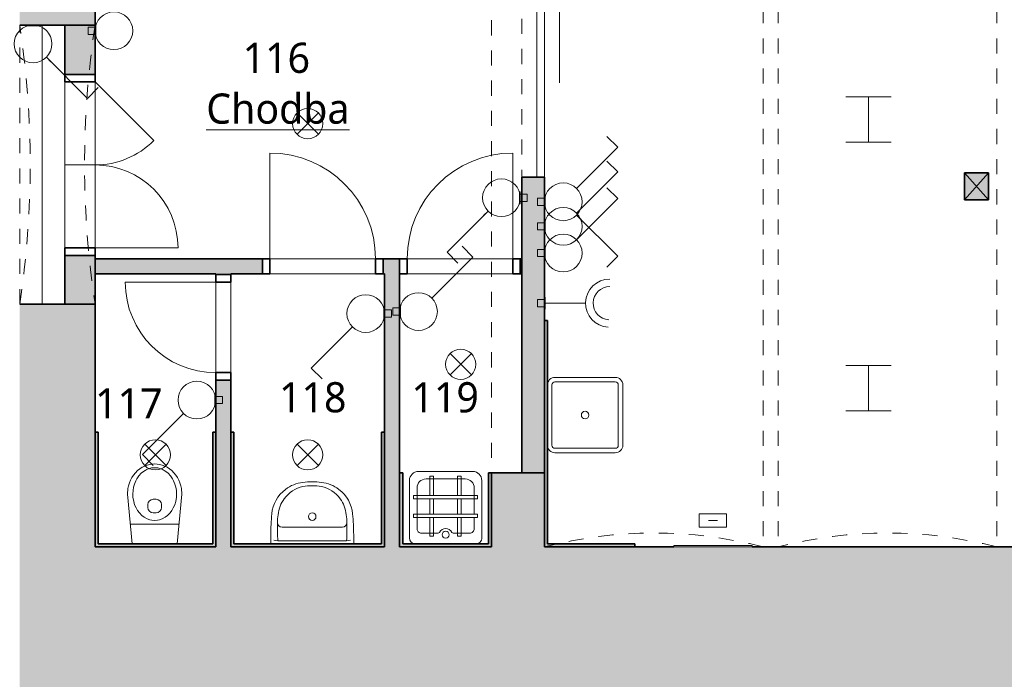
# Model space of a CAD drawing. Header units: metres. Extents: x -0.3 to 46.2, y -4.9 to 27.9.
# Tile 14 of 18: x 21.8 to 28.4, y 7.7 to 12. Entities that reach past the tile are written whole.
import ezdxf

# ---------------------------------------------------------------- set-up
doc = ezdxf.new("R2010")
doc.units = ezdxf.units.M
doc.linetypes.add('AV - Cerch_ 1 tecka 4mm', pattern=[0.006, 0.004, -0.001, 0, -0.001])
doc.linetypes.add('AV - Cerch_ 2 tecky 4mm', pattern=[0.008, 0.004, -0.0015, 0, -0.001, 0, -0.0015])
doc.layers.add('AV-MISTNOSTI', color=5, linetype='Continuous', lineweight=5, true_color=0x0000ff)
doc.layers.add('AV-TEXTY', color=5, linetype='Continuous', lineweight=13, true_color=0x0000ff)
for name, color, linetype, lineweight in [('AV-SRAFY', 7, 'Continuous', 35), ('AV-STAVBA', 7, 'Continuous', 18), ('AV-VYBAVENI', 7, 'Continuous', 18)]:
    doc.layers.add(name, color=color, linetype=linetype, lineweight=lineweight)
doc.styles.add('Trebuchet MS_B', font='trebuc.ttf', dxfattribs={"height": 0.2})

# ---------------------------------------------------------------- blocks, each defined once
blk = doc.blocks.new('DO_2-L_Obl__členěné_22 - 1100x1950-946527-1NP')
at = {"layer": 'AV-STAVBA', "color": 254, "true_color": 0xcccccc}
for p, q in [((0.55, 0.52), (0.55, -0.03)), ((-0.55, -0.03), (-0.1611, 0.3589)), ((-0.55, -0.03), (0.55, -0.03)), ((-0.55, -0.23), (-0.55, -0.03)), ((0, -0.03), (0, -0.23)), ((0.55, -0.23), (0.55, -0.03)), ((-0.6, -0.23), (-0.55, -0.23)), ((-0.55, -0.23), (0.55, -0.23)), ((0.55, -0.23), (0.6, -0.23))]:
    blk.add_line(p, q, dxfattribs=at)
at = {"layer": 'AV-STAVBA', "color": 254, "lineweight": 35, "true_color": 0xcccccc}
for p, q in [((-0.55, -0.03), (-0.6, -0.03)), ((-0.6, -0.03), (-0.6, -0.23)), ((-0.55, -0.23), (-0.55, -0.03)), ((0.6, -0.03), (0.55, -0.03)), ((0.55, -0.03), (0.55, -0.23)), ((0.6, -0.23), (0.6, -0.03)), ((-0.6, -0.23), (-0.55, -0.23)), ((0.55, -0.23), (0.6, -0.23))]:
    blk.add_line(p, q, dxfattribs=at)
at = {"layer": 'AV-STAVBA', "color": 254, "linetype": 'AV - Cerch_ 1 tecka 4mm', "true_color": 0xcccccc}
for p, q in [((-0.55, -0.03), (0.55, -0.03)), ((-0.6, -0.23), (0.6, -0.23)), ((-0.55, -0.23), (0.55, -0.23))]:
    blk.add_line(p, q, dxfattribs=at)
at = {"layer": 'AV-STAVBA', "color": 254, "true_color": 0xcccccc}
for centre, start, end in [((0.55, -0.03), 90, 180), ((-0.55, -0.03), 360, 45)]:
    blk.add_arc(centre, 0.55, start, end, dxfattribs=at)
blk = doc.blocks.new('GM_Otvor s půlkruhovým nadpražím - 1850x3270-946843-1NP')
at = {"layer": 'AV-STAVBA', "color": 254, "linetype": 'AV - Cerch_ 1 tecka 4mm', "lineweight": 13, "true_color": 0xcccccc}
for p, q in [((-0.925, 0.25), (0.925, 0.25)), ((0.925, -0.25), (-0.925, -0.25))]:
    blk.add_line(p, q, dxfattribs=at)
for centre, start, end in [((0, 6.3266), 261.3447, 278.6553), ((0, -6.3266), 81.3447, 98.6553)]:
    blk.add_arc(centre, 6.1466, start, end, dxfattribs=at)
blk = doc.blocks.new('GM_Otvor_obdélníkový - 4200x4810-947040-1NP')
at = {"layer": 'AV-STAVBA', "color": 254, "linetype": 'AV - Cerch_ 1 tecka 4mm', "lineweight": 13, "true_color": 0xcccccc}
for p, q in [((-2.1, 0.175), (2.1, 0.175)), ((-2.1, -0.175), (2.1, -0.175)), ((-2.1, -0.175), (2.1, -0.175))]:
    blk.add_line(p, q, dxfattribs=at)
blk = doc.blocks.new('DO_1-P_Ocel_ - 700x1970_100-947632-1NP')
at = {"layer": 'AV-STAVBA', "color": 254, "true_color": 0xcccccc}
for p, q in [((-0.35, 0.75), (-0.35, 0.05)), ((-0.35, 0.05), (0.35, 0.05)), ((-0.35, -0.05), (0.35, -0.05))]:
    blk.add_line(p, q, dxfattribs=at)
at = {"layer": 'AV-STAVBA', "color": 254, "linetype": 'AV - Cerch_ 1 tecka 4mm', "true_color": 0xcccccc}
for p, q in [((-0.4, 0.05), (0.4, 0.05)), ((-0.35, 0.05), (0.35, 0.05)), ((-0.4, -0.05), (0.4, -0.05)), ((-0.35, -0.05), (0.35, -0.05))]:
    blk.add_line(p, q, dxfattribs=at)
at = {"layer": 'AV-STAVBA', "color": 254, "lineweight": 35, "true_color": 0xcccccc}
for p, q in [((-0.35, 0.05), (-0.4, 0.05)), ((-0.4, 0.05), (-0.4, -0.05)), ((-0.35, -0.05), (-0.35, 0.05)), ((0.4, 0.05), (0.35, 0.05)), ((0.35, 0.05), (0.35, -0.05)), ((0.4, -0.05), (0.4, 0.05)), ((-0.4, -0.05), (-0.35, -0.05)), ((0.35, -0.05), (0.4, -0.05))]:
    blk.add_line(p, q, dxfattribs=at)
at = {"layer": 'AV-STAVBA', "color": 254, "true_color": 0xcccccc}
blk.add_arc((-0.35, 0.05), 0.7, 0, 90, dxfattribs=at)
blk = doc.blocks.new('DO_1-L_Ocel_ - 600x1970_100-934388-1NP')
at = {"layer": 'AV-STAVBA', "color": 254, "true_color": 0xcccccc}
for p, q in [((0.3, 0.65), (0.3, 0.05)), ((-0.3, 0.05), (0.3, 0.05)), ((-0.3, -0.05), (0.3, -0.05))]:
    blk.add_line(p, q, dxfattribs=at)
at = {"layer": 'AV-STAVBA', "color": 254, "linetype": 'AV - Cerch_ 1 tecka 4mm', "true_color": 0xcccccc}
for p, q in [((-0.35, 0.05), (0.35, 0.05)), ((-0.3, 0.05), (0.3, 0.05)), ((-0.35, -0.05), (0.35, -0.05)), ((-0.3, -0.05), (0.3, -0.05))]:
    blk.add_line(p, q, dxfattribs=at)
at = {"layer": 'AV-STAVBA', "color": 254, "lineweight": 35, "true_color": 0xcccccc}
for p, q in [((-0.3, 0.05), (-0.35, 0.05)), ((-0.35, 0.05), (-0.35, -0.05)), ((-0.3, -0.05), (-0.3, 0.05)), ((0.35, 0.05), (0.3, 0.05)), ((0.3, 0.05), (0.3, -0.05)), ((0.35, -0.05), (0.35, 0.05)), ((-0.35, -0.05), (-0.3, -0.05)), ((0.3, -0.05), (0.35, -0.05))]:
    blk.add_line(p, q, dxfattribs=at)
at = {"layer": 'AV-STAVBA', "color": 254, "true_color": 0xcccccc}
blk.add_arc((0.3, 0.05), 0.6, 90, 180, dxfattribs=at)
blk = doc.blocks.new('DO_1-L_Ocel_ - 700x1970_100-947950-1NP')
at = {"layer": 'AV-STAVBA', "color": 254, "true_color": 0xcccccc}
for p, q in [((0.35, 0.75), (0.35, 0.05)), ((-0.35, 0.05), (0.35, 0.05)), ((-0.35, -0.05), (0.35, -0.05))]:
    blk.add_line(p, q, dxfattribs=at)
at = {"layer": 'AV-STAVBA', "color": 254, "linetype": 'AV - Cerch_ 1 tecka 4mm', "true_color": 0xcccccc}
for p, q in [((-0.4, 0.05), (0.4, 0.05)), ((-0.35, 0.05), (0.35, 0.05)), ((-0.4, -0.05), (0.4, -0.05)), ((-0.35, -0.05), (0.35, -0.05))]:
    blk.add_line(p, q, dxfattribs=at)
at = {"layer": 'AV-STAVBA', "color": 254, "lineweight": 35, "true_color": 0xcccccc}
for p, q in [((-0.35, 0.05), (-0.4, 0.05)), ((-0.4, 0.05), (-0.4, -0.05)), ((-0.35, -0.05), (-0.35, 0.05)), ((0.4, 0.05), (0.35, 0.05)), ((0.35, 0.05), (0.35, -0.05)), ((0.4, -0.05), (0.4, 0.05)), ((-0.4, -0.05), (-0.35, -0.05)), ((0.35, -0.05), (0.4, -0.05))]:
    blk.add_line(p, q, dxfattribs=at)
at = {"layer": 'AV-STAVBA', "color": 254, "true_color": 0xcccccc}
blk.add_arc((0.35, 0.05), 0.7, 90, 180, dxfattribs=at)
blk = doc.blocks.new('GM_Void_valená klenba - GM_Void_valená klenba-1557071-1NP')
at = {"layer": 'AV-STAVBA', "color": 254, "linetype": 'AV - Cerch_ 1 tecka 4mm', "lineweight": 13, "true_color": 0xcccccc}
for p, q in [((-0.725, 2.585), (-0.725, -2.585)), ((-0.725, 2.585), (0.725, 2.585)), ((0.725, 2.585), (0.725, -2.585)), ((-0.725, -2.585), (0.725, -2.585))]:
    blk.add_line(p, q, dxfattribs=at)
for centre, start, end in [((0, 5.3929), 255.52249, 284.47751), ((0, -5.3929), 75.52249, 104.47751)]:
    blk.add_arc(centre, 2.9, start, end, dxfattribs=at)
blk = doc.blocks.new('DO_1-P_Ocel__posuvné - 1250x2000-1370342-1NP')
at = {"layer": 'AV-STAVBA', "color": 254, "true_color": 0xcccccc}
for p, q in [((-1.25, 0.175), (-1.2076, 0.2174)), ((-1.25, 0.175), (0, 0.175)), ((-1.25, 0.175), (-1.2076, 0.1326)), ((-0.625, 0.075), (0.625, 0.075)), ((-0.625, 0.025), (0.625, 0.025))]:
    blk.add_line(p, q, dxfattribs=at)
at = {"layer": 'AV-STAVBA', "color": 254, "linetype": 'AV - Cerch_ 1 tecka 4mm', "true_color": 0xcccccc}
for p, q in [((-0.625, 0.075), (0.625, 0.075)), ((-0.625, 0.025), (0.625, 0.025)), ((-0.625, -0.075), (0.625, -0.075))]:
    blk.add_line(p, q, dxfattribs=at)
blk = doc.blocks.new('SCO_Koncepční obdelníkový sloup - 180_150-1386633-1NP')
at = {"layer": 'AV-STAVBA', "true_color": 0xcccccc}
blk.add_hatch(color=254, dxfattribs=at).paths.add_polyline_path([(0.08, -0.09), (0.08, 0.09), (-0.08, 0.09), (-0.08, -0.09)])
at = {"layer": 'AV-STAVBA', "color": 254, "true_color": 0xcccccc}
for p, q in [((0.08, 0.09), (-0.08, -0.09)), ((-0.08, 0.09), (0.08, -0.09))]:
    blk.add_line(p, q, dxfattribs=at)
at = {"layer": 'AV-STAVBA', "color": 254, "lineweight": 35, "true_color": 0xcccccc}
for p, q in [((0.08, 0.09), (-0.08, 0.09)), ((-0.08, 0.09), (-0.08, -0.09)), ((0.08, -0.09), (0.08, 0.09)), ((-0.08, -0.09), (0.08, -0.09))]:
    blk.add_line(p, q, dxfattribs=at)
blk = doc.blocks.new('Koncepční WC - WC NADRZ-1470814-1NP')
at = {"layer": 'AV-VYBAVENI', "color": 254, "lineweight": 13, "true_color": 0xcccccc}
for p, q in [((0.0541, 0.526), (0.0377, 0.5177)), ((0.0708, 0.5323), (0.0541, 0.526)), ((0.0876, 0.5367), (0.0708, 0.5323)), ((0.1042, 0.5392), (0.0876, 0.5367)), ((0.1203, 0.54), (0.1042, 0.5392)), ((0.1365, 0.5392), (0.1203, 0.54)), ((0.1531, 0.5367), (0.1365, 0.5392)), ((0.1699, 0.5323), (0.1531, 0.5367)), ((0.1866, 0.526), (0.1699, 0.5323)), ((0.203, 0.5177), (0.1866, 0.526)), ((-0.0194, 0.4661), (-0.0303, 0.4494)), ((-0.007, 0.4814), (-0.0194, 0.4661)), ((0.0069, 0.4953), (-0.007, 0.4814)), ((0.0148, 0.4601), (0.0018, 0.4409)), ((0.0218, 0.5074), (0.0069, 0.4953)), ((0.0314, 0.4782), (0.0148, 0.4601)), ((0.0377, 0.5177), (0.0218, 0.5074)), ((0.0398, 0.4856), (0.0314, 0.4782)), ((0.0564, 0.4971), (0.0398, 0.4856)), ((0.0707, 0.5044), (0.0564, 0.4971)), ((0.0799, 0.5081), (0.0707, 0.5044)), ((0.0987, 0.513), (0.0799, 0.5081)), ((0.117, 0.515), (0.0987, 0.513)), ((0.1203, 0.515), (0.117, 0.515)), ((0.1237, 0.515), (0.1203, 0.515)), ((0.142, 0.513), (0.1237, 0.515)), ((0.1607, 0.5081), (0.142, 0.513)), ((0.1699, 0.5044), (0.1607, 0.5081)), ((0.1842, 0.4971), (0.1699, 0.5044)), ((0.2008, 0.4856), (0.1842, 0.4971)), ((0.2093, 0.4782), (0.2008, 0.4856)), ((0.2188, 0.5074), (0.203, 0.5177)), ((0.2258, 0.4601), (0.2093, 0.4782)), ((0.2338, 0.4953), (0.2188, 0.5074)), ((0.2388, 0.4409), (0.2258, 0.4601)), ((0.2476, 0.4814), (0.2338, 0.4953)), ((0.2601, 0.4661), (0.2476, 0.4814)), ((0.271, 0.4494), (0.2601, 0.4661)), ((-0.0527, 0.395), (-0.0567, 0.3764)), ((-0.047, 0.4136), (-0.0527, 0.395)), ((-0.0396, 0.4319), (-0.047, 0.4136)), ((-0.0303, 0.4494), (-0.0396, 0.4319)), ((-0.0139, 0.4061), (-0.0197, 0.3855)), ((-0.0051, 0.4278), (-0.0139, 0.4061)), ((0.0018, 0.4409), (-0.0051, 0.4278)), ((0.2458, 0.4278), (0.2388, 0.4409)), ((0.2546, 0.4061), (0.2458, 0.4278)), ((0.2603, 0.3855), (0.2546, 0.4061)), ((0.2802, 0.4319), (0.271, 0.4494)), ((0.2877, 0.4136), (0.2802, 0.4319)), ((0.2934, 0.395), (0.2877, 0.4136)), ((0.2973, 0.3764), (0.2934, 0.395)), ((-0.0567, 0.3764), (-0.0597, 0.34)), ((-0.0597, 0.34), (-0.0288, 0.01)), ((-0.0233, 0.3644), (-0.0247, 0.342)), ((-0.0247, 0.342), (-0.0237, 0.3197)), ((-0.0197, 0.3855), (-0.0233, 0.3644)), ((0.2639, 0.3644), (0.2603, 0.3855)), ((0.2653, 0.342), (0.2639, 0.3644)), ((0.2644, 0.3197), (0.2653, 0.342)), ((0.2695, 0.01), (0.3003, 0.34)), ((0.3003, 0.34), (0.2973, 0.3764)), ((-0.0237, 0.3197), (-0.019, 0.2916)), ((-0.019, 0.2916), (-0.0125, 0.2698)), ((-0.0125, 0.2698), (-0.0032, 0.2484)), ((0.0753, 0.2508), (0.0753, 0.2704)), ((0.1103, 0.3054), (0.1203, 0.3054)), ((0.1203, 0.3054), (0.1303, 0.3054)), ((0.1653, 0.2508), (0.1653, 0.2704)), ((0.2439, 0.2484), (0.2532, 0.2698)), ((0.2532, 0.2698), (0.2597, 0.2916)), ((0.2597, 0.2916), (0.2644, 0.3197)), ((-0.0032, 0.2484), (0.0063, 0.2319)), ((0.0063, 0.2319), (0.0188, 0.2151)), ((0.0188, 0.2151), (0.0344, 0.199)), ((0.0344, 0.199), (0.0515, 0.1859)), ((0.1203, 0.2158), (0.1103, 0.2158)), ((0.1303, 0.2158), (0.1203, 0.2158)), ((0.1891, 0.1859), (0.2063, 0.199)), ((0.2063, 0.199), (0.2219, 0.2151)), ((0.2219, 0.2151), (0.2344, 0.2319)), ((0.2344, 0.2319), (0.2439, 0.2484)), ((-0.0409, 0.1398), (0.1203, 0.1398)), ((0.0515, 0.1859), (0.0699, 0.1759)), ((0.0699, 0.1759), (0.0885, 0.1693)), ((0.0885, 0.1693), (0.102, 0.1664)), ((0.102, 0.1664), (0.1203, 0.165)), ((0.1203, 0.165), (0.1387, 0.1664)), ((0.1203, 0.1398), (0.2816, 0.1398)), ((0.1387, 0.1664), (0.1521, 0.1693)), ((0.1521, 0.1693), (0.1708, 0.1759)), ((0.1708, 0.1759), (0.1891, 0.1859))]:
    blk.add_line(p, q, dxfattribs=at)
for centre, start, end in [((0.1103, 0.2704), 90, 180), ((0.1303, 0.2704), 360, 90), ((0.1103, 0.2508), 180, 270), ((0.1303, 0.2508), 270, 0)]:
    blk.add_arc(centre, 0.035, start, end, dxfattribs=at)
blk = doc.blocks.new('Koncepční umyvadlo - 550x400-1470811-1NP')
at = {"layer": 'AV-VYBAVENI', "color": 254, "true_color": 0xcccccc}
for p, q in [((-0.15, 0.0696), (-0.15, 0.01)), ((-0.075, 0.12), (0.125, 0.12)), ((0.125, 0.12), (0.325, 0.12)), ((0.4, 0.01), (0.4, 0.0696)), ((-0.13, 0.0342), (-0.1027, 0.03)), ((-0.1027, 0.03), (0.3527, 0.03)), ((0.3527, 0.03), (0.38, 0.0342))]:
    blk.add_line(p, q, dxfattribs=at)
blk.add_circle((0.125, 0.191), 0.025, dxfattribs=at)
for centre, radius, start, end in [((0.087, 0.1893), 0.2291, 95.97223, 127.42411), ((0.125, 0.0213), 0.4007, 81.12195, 98.87805), ((0.125, -0.0054), 0.4007, 81.12195, 98.87805), ((0.163, 0.1893), 0.2291, 52.57589, 84.02777), ((0.0863, 0.1873), 0.2303, 126.98722, 174.63967), ((0.1108, 0.183), 0.2128, 102.9464, 143.51515), ((0.1392, 0.183), 0.2128, 36.48485, 77.0536), ((0.1637, 0.1873), 0.2303, 5.36033, 53.01278), ((0.1142, 0.1817), 0.2163, 143.76118, 174.20939), ((0.1358, 0.1817), 0.2163, 5.79061, 36.23882), ((1.3731, 0.0627), 1.5231, 174.49277, 179.73823), ((0.092, 0.1621), 0.1973, 167.88867, 183.52869), ((0.158, 0.1621), 0.1973, 356.47131, 12.11133), ((-1.1231, 0.0627), 1.5231, 0.26177, 5.50723), ((1.2179, 0.1148), 1.3234, 178.47706, 183.67527), ((-0.075, 0.15), 0.03, 180, 270), ((0.325, 0.15), 0.03, 270, 360), ((-0.9659, 0.1148), 1.3213, 356.32077, 1.52691)]:
    blk.add_arc(centre, radius, start, end, dxfattribs=at)
blk = doc.blocks.new('Koncepční Výlevka - 480x480-1479807-1NP')
at = {"layer": 'AV-VYBAVENI', "color": 254, "true_color": 0xcccccc}
for p, q in [((-0.055, 0.49), (0.3052, 0.49)), ((0.0209, 0.4593), (0.0436, 0.4593)), ((0.0209, 0.33), (0.0209, 0.4593)), ((0.0436, 0.4593), (0.0436, 0.33)), ((0.2043, 0.4593), (0.2271, 0.4593)), ((0.2043, 0.33), (0.2043, 0.4593)), ((0.2271, 0.4593), (0.2271, 0.33)), ((-0.115, 0.05), (-0.115, 0.4302)), ((-0.005, 0.44), (0.2552, 0.44)), ((0.365, 0.43), (0.365, 0.0502)), ((-0.0872, 0.33), (0.3365, 0.33)), ((-0.0872, 0.3087), (-0.0872, 0.33)), ((-0.065, 0.11), (-0.065, 0.3801)), ((0.315, 0.3801), (0.315, 0.2064)), ((0.3365, 0.33), (0.3365, 0.3087)), ((0.3365, 0.3087), (-0.0872, 0.3087)), ((0.0209, 0.2064), (0.0209, 0.3087)), ((0.0436, 0.3087), (0.0436, 0.2064)), ((0.2043, 0.2064), (0.2043, 0.3087)), ((0.2271, 0.3087), (0.2271, 0.2064)), ((-0.0872, 0.2064), (0.3365, 0.2064)), ((-0.0872, 0.1851), (-0.0872, 0.2064)), ((0.3365, 0.2064), (0.3365, 0.1851)), ((0.3365, 0.1851), (-0.0872, 0.1851)), ((0.0209, 0.0601), (0.0209, 0.1851)), ((0.0436, 0.1851), (0.0436, 0.0601)), ((0.2043, 0.0601), (0.2043, 0.1851)), ((0.2271, 0.1851), (0.2271, 0.0601)), ((0.315, 0.1851), (0.315, 0.1101)), ((-0.035, 0.08), (0.0752, 0.08)), ((0.0752, 0.08), (0.0846, 0.0864)), ((0.1654, 0.0864), (0.1748, 0.08)), ((0.1748, 0.08), (0.285, 0.08)), ((0.0436, 0.0601), (0.0209, 0.0601)), ((0.2271, 0.0601), (0.2043, 0.0601))]:
    blk.add_line(p, q, dxfattribs=at)
blk.add_circle((0.125, 0.0707), 0.0234, dxfattribs=at)
for centre, radius, start, end in [((-0.055, 0.43), 0.06, 90, 179.80888), ((0.305, 0.43), 0.06, 0, 89.814), ((-0.005, 0.38), 0.06, 90, 179.87038), ((0.255, 0.38), 0.06, 0.09691, 89.81457), ((-0.035, 0.11), 0.03, 180, 270.07847), ((0.125, 0.0659), 0.0453, 26.82606, 153.17386), ((0.285, 0.11), 0.03, 270.00002, 0.14738), ((-0.075, 0.05), 0.04, 180, 270), ((0.325, 0.05), 0.04, 270, 0.23407)]:
    blk.add_arc(centre, radius, start, end, dxfattribs=at)
blk = doc.blocks.new('Koncepční dřez - Dřez-607565-1NP')
at = {"layer": 'AV-VYBAVENI', "color": 254, "true_color": 0xcccccc}
for p, q in [((-0.22, 0.2), (-0.22, -0.2)), ((-0.2, 0.25), (0.2, 0.25)), ((0.2, 0.22), (-0.2, 0.22)), ((0.22, -0.2), (0.22, 0.2)), ((0.25, 0.2), (0.25, -0.2)), ((-0.2, -0.22), (0.2, -0.22)), ((-0.2, -0.25), (0.2, -0.25))]:
    blk.add_line(p, q, dxfattribs=at)
blk.add_circle((0, 0), 0.025, dxfattribs=at)
for centre, radius, start, end in [((-0.2, 0.2), 0.05, 90, 180), ((-0.2, 0.2), 0.02, 90, 180), ((0.2, 0.2), 0.05, 360, 90), ((0.2, 0.2), 0.02, 360, 90), ((-0.2, -0.2), 0.05, 180, 270), ((-0.2, -0.2), 0.02, 180, 270), ((0.2, -0.2), 0.02, 270, 360), ((0.2, -0.2), 0.05, 270, 360)]:
    blk.add_arc(centre, radius, start, end, dxfattribs=at)
blk = doc.blocks.new('D0089 - 1514 - OÚPSŘ_Benešova_rvt-1-1NP')
at = {"layer": 'AV-SRAFY', "lineweight": 18, "true_color": 0xcccccc}
h = blk.add_hatch(color=254, dxfattribs=at)
h.paths.add_polyline_path([(22.3248, 8.5282), (22.3248, 10.137), (21.8248, 10.137), (21.8248, 8.5282)])
h.paths.add_polyline_path([(21.8248, 11.987), (22.3248, 11.987), (22.3248, 13.8482), (21.8248, 13.8482), (21.8248, 12.4966)])
h = blk.add_hatch(color=254, dxfattribs=at)
h.paths.add_polyline_path([(25.3048, 8.5282), (25.3048, 9.0182), (24.9548, 9.0182), (24.9548, 8.5282)])
h.paths.add_polyline_path([(24.9548, 13.2182), (25.3048, 13.2182), (25.3048, 13.6982), (24.9548, 13.6982)])
h = blk.add_hatch(color=254, dxfattribs=at)
h.paths.add_polyline_path([(25.3048, 9.0182), (25.3048, 10.9782), (25.1548, 10.9782), (25.1548, 9.0182)])
h.paths.add_polyline_path([(25.3048, 12.2282), (25.3048, 13.2182), (25.1548, 13.2182), (25.1548, 12.2282)])
h = blk.add_hatch(color=254, dxfattribs=at)
h.paths.add_polyline_path([(22.1248, 10.137), (22.3248, 10.137), (22.3248, 10.4595), (22.1248, 10.4595)])
h.paths.add_polyline_path([(22.3248, 11.6595), (22.3248, 11.987), (22.1248, 11.987), (22.1248, 11.6595)])
h = blk.add_hatch(color=254, dxfattribs=at)
h.paths.add_polyline_path([(24.3448, 10.3382), (24.3448, 10.4382), (24.2348, 10.4382), (24.2348, 10.3382), (24.2448, 10.3382)])
h.paths.add_polyline_path([(25.1448, 10.3382), (25.1548, 10.3382), (25.1548, 10.4382), (25.1448, 10.4382)])
h.paths.add_polyline_path([(22.5645, 10.3382), (23.4348, 10.3382), (23.4348, 10.4382), (22.3248, 10.4382), (22.3248, 10.3382)])
h = blk.add_hatch(color=254, dxfattribs=at)
h.paths.add_polyline_path([(23.2248, 8.5282), (23.2248, 9.6332), (23.1248, 9.6332), (23.1248, 8.5282)])
h.paths.add_polyline_path([(23.1248, 10.3332), (23.2248, 10.3332), (23.2248, 10.3382), (23.1248, 10.3382)])
for points in [[(24.3448, 8.5282), (24.3448, 10.3382), (24.2448, 10.3382), (24.2448, 8.5282)], [(25.3248, 8.5282), (25.3248, 10.0282), (25.3048, 10.0282), (25.3048, 8.5282)], [(22.3448, 8.5282), (22.3448, 9.2882), (22.3248, 9.2882), (22.3248, 8.5282)], [(23.1048, 8.5482), (23.1248, 8.5482), (23.1248, 9.2882), (23.1048, 9.2882)], [(23.2448, 8.5282), (23.2448, 9.2882), (23.2248, 9.2882), (23.2248, 8.5282)], [(24.2248, 8.5482), (24.2448, 8.5482), (24.2448, 9.2882), (24.2248, 9.2882)], [(24.3648, 8.5282), (24.3648, 9.0182), (24.3448, 9.0182), (24.3448, 8.5282)], [(24.9548, 8.5282), (24.9548, 9.0182), (24.9348, 9.0182), (24.9348, 8.5282)], [(23.1248, 8.5282), (23.1248, 8.5482), (22.3448, 8.5482), (22.3448, 8.5282)], [(24.2448, 8.5282), (24.2448, 8.5482), (23.2448, 8.5482), (23.2448, 8.5282), (23.5804, 8.5282)], [(24.3648, 8.5282), (24.9348, 8.5282), (24.9348, 8.5482), (24.3648, 8.5482)], [(25.3248, 8.5282), (25.9048, 8.5282), (25.9048, 8.5482), (25.3248, 8.5482)]]:
    blk.add_hatch(color=254, dxfattribs=at).paths.add_polyline_path(points)
h = blk.add_hatch(color=254, dxfattribs=at)
h.paths.add_polyline_path([(22.4048, 1.3482), (22.4048, 4.0882), (21.8248, 4.0882), (21.8248, 1.3482)])
h.paths.add_polyline_path([(21.8248, 5.9882), (22.4048, 5.9882), (22.4048, 8.5282), (21.8248, 8.5282), (21.8248, 6.7202)])
h = blk.add_hatch(color=254, dxfattribs=at)
h.paths.add_polyline_path([(25.6948, 7.5782), (28.8098, 7.5782), (28.9598, 7.6782), (28.9598, 8.5282), (22.4048, 8.5282), (22.4048, 7.5782), (25.6123, 7.5782)])
h.paths.add_polyline_path([(38.8598, 7.5782), (39.1448, 7.5782), (39.1448, 8.5282), (38.8598, 8.5282), (38.8598, 8.1643)])
h.paths.add_polyline_path([(36.9798, 7.5782), (36.9798, 8.5282), (35.9348, 8.5282), (35.9348, 7.5782)])
h.paths.add_polyline_path([(30.8298, 7.5782), (34.6148, 7.5782), (34.6148, 8.5282), (30.6798, 8.5282), (30.6798, 7.6782)])
at = {"layer": 'AV-STAVBA', "color": 254, "lineweight": 35, "true_color": 0xcccccc}
for p, q in [((22.3248, 11.987), (22.3248, 12.2282)), ((21.8248, 11.987), (22.3248, 11.987)), ((22.1248, 11.987), (22.1248, 11.6595)), ((22.3248, 11.987), (22.1248, 11.987)), ((22.3248, 11.6595), (22.3248, 11.987)), ((22.1248, 11.6595), (22.3248, 11.6595)), ((25.3048, 10.9782), (25.1548, 10.9782)), ((25.1548, 10.9782), (25.1548, 9.0182)), ((25.3048, 9.0182), (25.3048, 10.9782)), ((22.1248, 10.4595), (22.1248, 10.137)), ((22.3248, 10.4595), (22.1248, 10.4595)), ((22.3248, 10.137), (22.3248, 10.4595)), ((23.4348, 10.4382), (22.3248, 10.4382)), ((22.3248, 10.4382), (22.3248, 10.3382)), ((23.4348, 10.3382), (23.4348, 10.4382)), ((24.3448, 10.4382), (24.2348, 10.4382)), ((24.2348, 10.4382), (24.2348, 10.3382)), ((24.3448, 10.3382), (24.3448, 10.4382)), ((25.1548, 10.4382), (25.1448, 10.4382)), ((25.1448, 10.4382), (25.1448, 10.3382)), ((25.1548, 10.3382), (25.1548, 10.4382)), ((22.3248, 10.3382), (23.1248, 10.3382)), ((23.1248, 10.3382), (23.1248, 10.3332)), ((23.1248, 10.3332), (23.2248, 10.3332)), ((23.2248, 10.3382), (23.4348, 10.3382)), ((23.2248, 10.3332), (23.2248, 10.3382)), ((24.2348, 10.3382), (24.2448, 10.3382)), ((24.2448, 10.3382), (24.2448, 8.5282)), ((24.3448, 8.5282), (24.3448, 10.3382)), ((25.1448, 10.3382), (25.1548, 10.3382)), ((22.3248, 10.137), (21.8248, 10.137)), ((22.1248, 10.137), (22.3248, 10.137)), ((22.3248, 8.5282), (22.3248, 10.137)), ((25.3248, 10.0282), (25.3048, 10.0282)), ((25.3048, 10.0282), (25.3048, 8.5282)), ((25.3248, 8.5482), (25.3248, 10.0282)), ((23.1248, 9.6332), (23.1248, 8.5282)), ((23.2248, 9.6332), (23.1248, 9.6332)), ((23.2248, 8.5282), (23.2248, 9.6332)), ((22.3248, 9.2882), (22.3248, 8.5282)), ((22.3448, 9.2882), (22.3248, 9.2882)), ((22.3448, 8.5482), (22.3448, 9.2882)), ((23.1248, 9.2882), (23.1048, 9.2882)), ((23.1048, 9.2882), (23.1048, 8.5482)), ((23.1248, 8.5482), (23.1248, 9.2882)), ((23.2248, 9.2882), (23.2248, 8.5282)), ((23.2448, 9.2882), (23.2248, 9.2882)), ((23.2448, 8.5482), (23.2448, 9.2882)), ((24.2448, 9.2882), (24.2248, 9.2882)), ((24.2248, 9.2882), (24.2248, 8.5482)), ((24.2448, 8.5482), (24.2448, 9.2882)), ((24.3448, 9.0182), (24.3448, 8.5282)), ((24.3648, 9.0182), (24.3448, 9.0182)), ((24.3648, 8.5482), (24.3648, 9.0182)), ((24.9348, 9.0182), (24.9348, 8.5482)), ((24.9548, 9.0182), (24.9348, 9.0182)), ((25.3048, 9.0182), (24.9548, 9.0182)), ((24.9548, 9.0182), (24.9548, 8.5282)), ((24.9548, 8.5282), (24.9548, 9.0182)), ((25.1548, 9.0182), (25.3048, 9.0182)), ((25.3048, 8.5282), (25.3048, 9.0182)), ((22.4048, 8.5282), (22.3248, 8.5282)), ((22.3248, 8.5282), (22.3448, 8.5282)), ((23.1048, 8.5482), (22.3448, 8.5482)), ((22.3448, 8.5282), (23.1248, 8.5282)), ((23.1248, 8.5282), (22.4048, 8.5282)), ((23.1248, 8.5282), (23.1248, 8.5482)), ((24.2448, 8.5282), (23.2248, 8.5282)), ((23.2248, 8.5282), (23.2448, 8.5282)), ((24.2248, 8.5482), (23.2448, 8.5482)), ((23.2448, 8.5282), (24.2448, 8.5282)), ((24.2448, 8.5282), (24.2448, 8.5482)), ((24.9548, 8.5282), (24.3448, 8.5282)), ((24.3448, 8.5282), (24.3648, 8.5282)), ((24.9348, 8.5482), (24.3648, 8.5482)), ((24.3648, 8.5282), (24.9348, 8.5282)), ((24.9348, 8.5282), (24.9548, 8.5282)), ((26.1621, 8.5282), (25.3048, 8.5282)), ((25.3048, 8.5282), (25.3248, 8.5282)), ((25.9048, 8.5482), (25.3248, 8.5482)), ((25.3248, 8.5282), (25.9048, 8.5282)), ((25.9048, 8.5282), (25.9048, 8.5482)), ((28.9598, 8.5282), (26.6821, 8.5282))]:
    blk.add_line(p, q, dxfattribs=at)
at = {"layer": 'AV-STAVBA', "color": 254, "true_color": 0xcccccc}
for p, q in [((25.3048, 12.2282), (25.3048, 10.9782)), ((25.3048, 12.2282), (25.3048, 10.9782)), ((21.9748, 11.987), (21.9748, 10.137)), ((22.1248, 10.5095), (22.1248, 11.6095)), ((22.1248, 11.6095), (22.1248, 10.5095)), ((22.3248, 11.6095), (22.3248, 10.5095)), ((22.3248, 11.6095), (22.3248, 10.5095)), ((23.4848, 10.4382), (24.1848, 10.4382)), ((23.4848, 10.4382), (24.1848, 10.4382)), ((24.3948, 10.4382), (25.0948, 10.4382)), ((24.3948, 10.4382), (25.0948, 10.4382)), ((24.1848, 10.3382), (23.4848, 10.3382)), ((24.1848, 10.3382), (23.4848, 10.3382)), ((25.0948, 10.3382), (24.3948, 10.3382)), ((25.0948, 10.3382), (24.3948, 10.3382)), ((23.1248, 9.6832), (23.1248, 10.2832)), ((23.1248, 9.6832), (23.1248, 10.2832)), ((23.2248, 10.2832), (23.2248, 9.6832)), ((23.2248, 10.2832), (23.2248, 9.6832))]:
    blk.add_line(p, q, dxfattribs=at)
at = {"layer": 'AV-STAVBA', "color": 254, "linetype": 'AV - Cerch_ 2 tecky 4mm', "true_color": 0xcccccc}
blk.add_line((21.9748, 11.987), (21.9748, 10.137), dxfattribs=at)
at = {"layer": 'AV-STAVBA', "color": 254, "lineweight": 18, "true_color": 0xcccccc}
for name, p in [('GM_Void_valená klenba - GM_Void_valená klenba-1557071-1NP', (26.0298, 11.1132)), ('GM_Void_valená klenba - GM_Void_valená klenba-1557071-1NP', (27.5798, 11.1132)), ('DO_1-P_Ocel_ - 700x1970_100-947632-1NP', (23.8348, 10.3882)), ('DO_1-L_Ocel_ - 700x1970_100-947950-1NP', (24.7448, 10.3882)), ('SCO_Koncepční obdelníkový sloup - 180_150-1386633-1NP', (28.1698, 10.9182))]:
    blk.add_blockref(name, p, dxfattribs=at)
for name, p, rotation in [('GM_Otvor_obdélníkový - 4200x4810-947040-1NP', (25.1298, 11.1182), 269.9999999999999), ('DO_1-P_Ocel__posuvné - 1250x2000-1370342-1NP', (25.2298, 11.6032), 269.9999999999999), ('GM_Otvor s půlkruhovým nadpražím - 1850x3270-946843-1NP', (22.0748, 11.062), 269.9999999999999), ('DO_2-L_Obl__členěné_22 - 1100x1950-946527-1NP', (22.3548, 11.0595), 269.9999999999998), ('DO_1-L_Ocel_ - 600x1970_100-934388-1NP', (23.1748, 9.9832), 89.99999999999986)]:
    blk.add_blockref(name, p, dxfattribs=dict(at, rotation=rotation))
at = {"layer": 'AV-VYBAVENI', "color": 254, "lineweight": 18, "true_color": 0xcccccc}
for name, p in [('Koncepční dřez - Dřez-607565-1NP', (25.5748, 9.4017)), ('Koncepční WC - WC NADRZ-1470814-1NP', (22.5998, 8.5382)), ('Koncepční Výlevka - 480x480-1479807-1NP', (24.5248, 8.5382)), ('Koncepční umyvadlo - 550x400-1470811-1NP', (23.6398, 8.5382))]:
    blk.add_blockref(name, p, dxfattribs=at)
blk = doc.blocks.new('EF_Vypínač - Jednoklapka-835338-1NP')
at = {"layer": 'AV-STAVBA'}
for p, q in [((5.6996, 26.0282), (5.6996, 26.0232)), ((5.6996, 26.0232), (5.7796, 26.0232)), ((5.7696, 26.0232), (5.7096, 26.0232)), ((5.7096, 26.0232), (5.7696, 26.0232)), ((5.7796, 26.0232), (5.7796, 26.0282))]:
    blk.add_line(p, q, dxfattribs=at)
blk = doc.blocks.new('EF_Vypínač - Jednoklapka-V4-1NP')
at = {"layer": 'AV-STAVBA'}
for p, q in [((5.0099, 13.7562), (5.0487, 13.7791)), ((5.0487, 13.7791), (5.0731, 13.7378)), ((4.9975, 13.7674), (5.0018, 13.77)), ((5.0382, 13.6986), (4.9975, 13.7674)), ((5.0018, 13.77), (5.0425, 13.7011)), ((5.0026, 13.7588), (5.0331, 13.7072)), ((5.0331, 13.7072), (5.0026, 13.7588)), ((5.0731, 13.7378), (5.0344, 13.7149)), ((5.0425, 13.7011), (5.0382, 13.6986))]:
    blk.add_line(p, q, dxfattribs=at)
blk = doc.blocks.new('EF_Vypínač - Jednoklapka-V6-1NP')
at = {"layer": 'AV-STAVBA'}
for p, q in [((25.1398, 10.8822), (25.1398, 10.8022)), ((25.1448, 10.8822), (25.1398, 10.8822)), ((25.1398, 10.8122), (25.1398, 10.8722)), ((25.1398, 10.8722), (25.1398, 10.8122)), ((25.1448, 10.8022), (25.1448, 10.8822)), ((25.1898, 10.8662), (25.1448, 10.8662)), ((25.1898, 10.8182), (25.1898, 10.8662)), ((25.1398, 10.8022), (25.1448, 10.8022)), ((25.1448, 10.8182), (25.1898, 10.8182))]:
    blk.add_line(p, q, dxfattribs=at)
blk = doc.blocks.new('EF_Vypínač - Dvojklapka-835340-1NP')
at = {"layer": 'AV-STAVBA'}
for p, q in [((25.3048, 10.8552), (25.3098, 10.8552)), ((25.3048, 10.7752), (25.3048, 10.8552)), ((25.3098, 10.8552), (25.3098, 10.7752)), ((25.3098, 10.7852), (25.3098, 10.8452)), ((25.3098, 10.8452), (25.3098, 10.7852)), ((25.2598, 10.8392), (25.3048, 10.8392)), ((25.2598, 10.7912), (25.2598, 10.8392)), ((25.3048, 10.7912), (25.2598, 10.7912)), ((25.3098, 10.7752), (25.3048, 10.7752))]:
    blk.add_line(p, q, dxfattribs=at)
blk = doc.blocks.new('EF_Zásuvka - Dvojzásuvka-V10-1NP')
at = {"layer": 'AV-STAVBA'}
for p, q in [((25.2598, 10.1671), (25.3048, 10.1671)), ((25.2598, 10.1191), (25.2598, 10.1671)), ((25.3048, 10.1831), (25.3098, 10.1831)), ((25.3048, 10.1031), (25.3048, 10.1831)), ((25.3098, 10.1831), (25.3098, 10.1031)), ((25.3098, 10.1731), (25.3098, 10.1131)), ((25.3098, 10.1131), (25.3098, 10.1731)), ((25.3098, 10.1731), (25.3098, 10.1131)), ((25.3098, 10.1131), (25.3098, 10.1731)), ((25.3098, 10.1181), (25.3098, 10.1681)), ((25.3098, 10.1181), (25.3098, 10.1681)), ((25.3098, 10.1251), (25.3098, 10.1631)), ((25.3098, 10.1251), (25.3098, 10.1631)), ((25.3098, 10.1251), (25.3098, 10.1631)), ((25.3098, 10.1251), (25.3098, 10.1631)), ((25.3098, 10.1556), (25.3098, 10.1518)), ((25.3098, 10.1556), (25.3098, 10.1518)), ((25.3098, 10.1542), (25.3098, 10.1505)), ((25.3098, 10.1542), (25.3098, 10.1505)), ((25.3098, 10.1418), (25.3098, 10.1456)), ((25.3098, 10.1418), (25.3098, 10.1456)), ((25.3098, 10.1368), (25.3098, 10.1406)), ((25.3098, 10.1368), (25.3098, 10.1406)), ((25.3098, 10.1332), (25.3098, 10.1369)), ((25.3098, 10.1332), (25.3098, 10.1369)), ((25.3098, 10.1318), (25.3098, 10.1356)), ((25.3098, 10.1318), (25.3098, 10.1356)), ((25.3048, 10.1191), (25.2598, 10.1191)), ((25.3098, 10.1031), (25.3048, 10.1031))]:
    blk.add_line(p, q, dxfattribs=at)
blk = doc.blocks.new('EE_Rozvaděč zapuštěný do stěny - 500x1200-860093-1NP')
at = {"layer": 'AV-STAVBA', "color": 5, "lineweight": 13, "true_color": 0x0000ff}
for p, q in [((26.5121, 8.748), (26.3321, 8.748)), ((26.3321, 8.748), (26.3321, 8.658)), ((26.4521, 8.703), (26.3921, 8.703)), ((26.5121, 8.658), (26.5121, 8.748)), ((26.3321, 8.658), (26.5121, 8.658))]:
    blk.add_line(p, q, dxfattribs=at)
at = {"layer": 'AV-STAVBA'}
for p, q in [((26.1621, 8.5382), (26.6821, 8.5382)), ((26.1621, 8.5382), (26.1621, 8.5282)), ((26.6821, 8.5282), (26.1621, 8.5282)), ((26.6821, 8.5282), (26.6821, 8.5382))]:
    blk.add_line(p, q, dxfattribs=at)
blk = doc.blocks.new('LF_kulový vrchlík - 150_40-V13-1NP')
at = {"layer": 'AV-STAVBA', "color": 5, "true_color": 0x0000ff}
for p, q in [((-0.0707, -0.0707), (0.0707, 0.0707)), ((0.0707, -0.0707), (-0.0707, 0.0707))]:
    blk.add_line(p, q, dxfattribs=at)
blk.add_circle((0, 0), 0.1, dxfattribs=at)
blk = doc.blocks.new('LF_Lineární světlo_face - 300x300-914272-1NP')
at = {"layer": 'AV-STAVBA', "color": 5, "true_color": 0x0000ff}
for p, q in [((-0.15, 0.15), (-0.15, -0.15)), ((0.15, 0.15), (0.15, -0.15)), ((-0.15, 0), (0.15, 0))]:
    blk.add_line(p, q, dxfattribs=at)

msp = doc.modelspace()

# ---------------------------------------------------------------- linework, layer by layer
at = {"layer": 'AV-TEXTY', "lineweight": 5}
for p, q in [((22.0016, 11.7736), (22.0313, 11.7439)), ((22.0016, 11.7736), (22.2742, 11.5009)), ((22.2742, 11.5009), (22.3462, 11.5729)), ((25.7908, 11.1763), (25.7189, 11.2482)), ((25.5182, 10.9036), (25.7908, 11.1763)), ((25.7908, 11.0136), (25.7189, 11.0856)), ((25.5182, 10.741), (25.7908, 11.0136)), ((25.7908, 10.8367), (25.7189, 10.9086)), ((25.5182, 10.564), (25.7908, 10.8367)), ((24.9314, 10.7539), (24.6588, 10.4812)), ((24.9314, 10.7539), (24.9017, 10.7242)), ((25.5182, 10.741), (25.5479, 10.7707)), ((25.5182, 10.7269), (25.5479, 10.6972)), ((25.5182, 10.7269), (25.7908, 10.4542)), ((25.5182, 10.564), (25.5479, 10.5937)), ((24.8308, 10.449), (24.7589, 10.5209)), ((24.5582, 10.1764), (24.8308, 10.449)), ((24.6588, 10.4812), (24.7307, 10.4093)), ((25.7908, 10.4542), (25.7189, 10.3823)), ((24.5582, 10.1764), (24.5879, 10.2061)), ((25.578, 10.1431), (25.3048, 10.1431)), ((24.0314, 9.9861), (23.7588, 9.7134)), ((24.0314, 9.9861), (24.0017, 9.9564)), ((23.7588, 9.7134), (23.8307, 9.6415)), ((22.9114, 9.413), (22.6388, 9.1404)), ((22.9114, 9.413), (22.8817, 9.3833)), ((22.6388, 9.1404), (22.7107, 9.0684))]:
    msp.add_line(p, q, dxfattribs=at)
for centre in [(22.4498, 11.949), (21.9132, 11.862), (25.0198, 10.8422), (25.4298, 10.8152), (25.4298, 10.6526), (25.4298, 10.4757), (24.1198, 10.0744), (24.4698, 10.088), (22.9998, 9.5014)]:
    msp.add_circle(centre, 0.125, dxfattribs=at)
for radius in [0.16, 0.11]:
    msp.add_arc((25.738, 10.1431), radius, 90, 266.41054, dxfattribs=at)

# ---------------------------------------------------------------- block references
at = {"lineweight": 5}
msp.add_blockref('D0089 - 1514 - OÚPSŘ_Benešova_rvt-1-1NP', (0, 0), dxfattribs=at)
at = {"layer": 'AV-STAVBA'}
for name, p in [('EF_Vypínač - Jednoklapka-835338-1NP', (16.1736, -14.0412)), ('EF_Vypínač - Jednoklapka-V6-1NP', (0, 0)), ('EF_Vypínač - Dvojklapka-835340-1NP', (0, 0)), ('EF_Zásuvka - Dvojzásuvka-V10-1NP', (0, 0))]:
    msp.add_blockref(name, p, dxfattribs=at)
for p, rotation in [((33.6439, 21.2099), 149.3729245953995), ((36.6239, 19.9135), 149.3729245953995), ((36.6239, 19.7366), 149.3729245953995), ((12.9257, 0.8135), 329.3729245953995), ((35.6639, 19.3489), 149.3729245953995), ((11.8057, 0.2405), 329.3729245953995)]:
    msp.add_blockref('EF_Vypínač - Jednoklapka-V4-1NP', p, dxfattribs=dict(at, rotation=rotation))
at = {"layer": 'AV-STAVBA', "color": 5, "true_color": 0x0000ff, "extrusion": (0, 0, -1)}
for name, p, rotation in [('LF_Lineární světlo_face - 300x300-914272-1NP', (-27.4543, 11.3599), 269.9999999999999), ('LF_kulový vrchlík - 150_40-V13-1NP', (-23.7348, 11.3332), 180), ('LF_kulový vrchlík - 150_40-V13-1NP', (-24.7498, 9.7382), 180), ('LF_Lineární světlo_face - 300x300-914272-1NP', (-27.4543, 9.5799), 269.9999999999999), ('LF_kulový vrchlík - 150_40-V13-1NP', (-22.7248, 9.1382), 180), ('LF_kulový vrchlík - 150_40-V13-1NP', (-23.7348, 9.1382), 180)]:
    msp.add_blockref(name, p, dxfattribs=dict(at, rotation=rotation))
at = {"layer": 'AV-STAVBA', "color": 5, "lineweight": 13, "true_color": 0x0000ff}
msp.add_blockref('EE_Rozvaděč zapuštěný do stěny - 500x1200-860093-1NP', (0, 0), dxfattribs=at)

# ---------------------------------------------------------------- texts
at = {"layer": 'AV-MISTNOSTI', "char_height": 0.2, "attachment_point": 1, "style": 'Trebuchet MS_B'}
for s, insert, width in [('116', (23.3036, 11.8693), 0.601266), ('\\LChodba', (23.0621, 11.533), 1.186497), ('118', (23.5451, 9.6198), 0.601266), ('119', (24.423, 9.6198), 0.601266), ('117', (22.325, 9.5798), 0.601266)]:
    msp.add_mtext(s, dxfattribs=dict(at, insert=insert, width=width))

doc.saveas('drawing.dxf')
